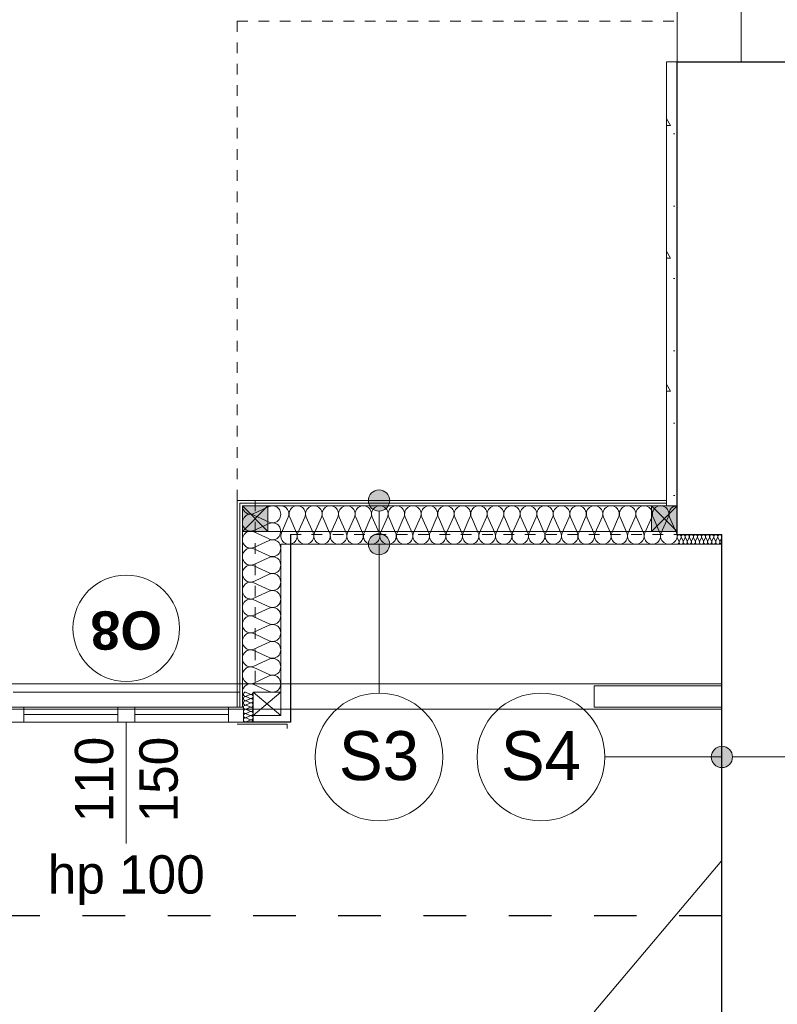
# Model space of a CAD drawing. Extents: x -251948 to -68259, y 37284 to 119967.
# Tile 31 of 41: x -91194 to -87639, y 47629 to 52251. Entities that reach past the tile are written whole.
import ezdxf

# ---------------------------------------------------------------- set-up
doc = ezdxf.new("R2010")
doc.units = 0
doc.header["$MEASUREMENT"] = 0
doc.linetypes.add('Hidden Line', pattern=[100, 50, -50])
doc.linetypes.add('Przerywana', pattern=[400, 200, -200])
for name, color, linetype in [('Arch ocieplenie', 7, 'Continuous'), ('Arch opisy', 7, 'Continuous'), ('Arch ściany działowe', 7, 'Continuous')]:
    doc.layers.add(name, color=color, linetype=linetype)
for name, color, linetype, lineweight in [('Arch ocieplenie_Nr_Pióra__21', 7, 'Continuous', 13), ('Arch opisy okien_Nr_Pióra__21', 7, 'Continuous', 13), ('Arch opisy_Nr_Pióra__1', 7, 'Continuous', 25), ('Arch opisy_Nr_Pióra__21', 7, 'Continuous', 13), ('Arch ściany działowe_Nr_Pióra__5', 7, 'Continuous', 13), ('INWENT DACH_Nr_Pióra__21', 7, 'Continuous', 13), ('INWENT OPISY_Nr_Pióra__21', 7, 'Continuous', 13), ('INWENT. OKNA_Nr_Pióra__21', 7, 'Continuous', 13), ('INWENT.ŚCIANY_Nr_Pióra__1', 7, 'Continuous', 25), ('INWENT.ŚCIANY_Nr_Pióra__20', 1, 'Continuous', 20), ('Istniejące schody_Nr_Pióra__21', 7, 'Continuous', 13)]:
    doc.layers.add(name, color=color, linetype=linetype, lineweight=lineweight)
for name, color, linetype, lineweight, true_color in [('Arch ocieplenie_Nr_Pióra__24', 7, 'Continuous', 13, 0x029e21), ('Arch okna_Nr_Pióra__82', 7, 'Continuous', 20, 0xaaaaaa), ('INWENT.ŚCIANY_Nr_Pióra__2', 7, 'Continuous', 13, 0x7f7f7f), ('Inwentaryzacja Konst._Nr_Pióra__3', 7, 'Continuous', 20, 0xff6600)]:
    doc.layers.add(name, color=color, linetype=linetype, lineweight=lineweight, true_color=true_color)
doc.styles.add('GENERATED_STYLE_3', font='txt')
doc.styles.add('GENERATED_STYLE_5', font='txt')
doc.styles.add('GENERATED_STYLE_6', font='arialbd.ttf')

# ---------------------------------------------------------------- blocks, each defined once
blk = doc.blocks.new('Ściana_33', base_point=(-88108.7, 49968.6))
at = {"layer": 'Arch ocieplenie_Nr_Pióra__21', "linetype": 'Continuous'}
h = blk.add_hatch(dxfattribs=at)
h.set_pattern_fill('STRUCTURAL_CONCRETE', color=256, style=0, pattern_type=2)
h.set_pattern_definition([(0, (0, 0), (0, 623.5383), [60, -300]), (0, (180, 311.8), (0, 623.5383), [60, -300]), (60, (0, 0), (-540, 311.769), [60, -300]), (60, (360, 0), (-540, 311.769), [60, -300]), (120, (60, 0), (540, 311.769), [60, -300]), (120, (420, 0), (540, 311.769), [60, -300]), (0, (0, 60), (0, 120), [0, -120, 0, -180]), (45, (60, 60), (-84.85282, 84.85282), [0, -90, 0, -150])])
h.paths.add_polyline_path([(-88108.7, 49968.6), (-88108.7, 52053.6), (-88158.7, 52053.6), (-88158.7, 49968.6)], flags=0)
for p, q in [((-88108.7, 52053.6), (-88158.7, 52053.6)), ((-88158.7, 52053.6), (-88158.7, 49968.6)), ((-88108.7, 49968.6), (-88108.7, 52053.6)), ((-88158.7, 49968.6), (-88108.7, 49968.6))]:
    blk.add_line(p, q, dxfattribs=at)
blk = doc.blocks.new('Ściana_125', base_point=(-90173.7, 49993.6))
at = {"layer": 'Arch ściany działowe_Nr_Pióra__5', "linetype": 'Continuous'}
for p, q in [((-90173.7, 49993.6), (-90173.7, 49023.6)), ((-90161.2, 49023.6), (-90161.2, 49981.1)), ((-90173.7, 49023.6), (-90161.2, 49023.6))]:
    blk.add_line(p, q, dxfattribs=at)
blk = doc.blocks.new('Ściana_126', base_point=(-90161.2, 49981.1))
at = {"layer": 'Arch ściany działowe_Nr_Pióra__5', "linetype": 'Continuous'}
for p, q in [((-90161.2, 49981.1), (-90161.2, 49023.6)), ((-90148.7, 49023.6), (-90148.7, 49968.6)), ((-90161.2, 49023.6), (-90148.7, 49023.6))]:
    blk.add_line(p, q, dxfattribs=at)
blk = doc.blocks.new('Ściana_185', base_point=(-88158.7, 49993.6))
at = {"layer": 'Arch ściany działowe_Nr_Pióra__5', "linetype": 'Continuous'}
for p, q in [((-88158.7, 49993.6), (-90173.7, 49993.6)), ((-90161.2, 49981.1), (-88158.7, 49981.1)), ((-88158.7, 49981.1), (-88158.7, 49993.6))]:
    blk.add_line(p, q, dxfattribs=at)
blk = doc.blocks.new('Ściana_186', base_point=(-88158.7, 49981.1))
at = {"layer": 'Arch ściany działowe_Nr_Pióra__5', "linetype": 'Continuous'}
for p, q in [((-88158.7, 49981.1), (-90161.2, 49981.1)), ((-90148.7, 49968.6), (-88158.7, 49968.6)), ((-88158.7, 49968.6), (-88158.7, 49981.1))]:
    blk.add_line(p, q, dxfattribs=at)
blk = doc.blocks.new('Izolacja cieplna 14_98', base_point=(-90148.7, 49093.6))
at = {"layer": 'Arch ocieplenie_Nr_Pióra__24', "linetype": 'Continuous'}
for p, q in [((-90095.1, 49932.2), (-90022.4, 49965.3)), ((-90022.4, 49892.4), (-90095.1, 49925.5)), ((-90095.1, 49852.6), (-90022.4, 49885.7)), ((-90022.4, 49812.9), (-90095.1, 49845.9)), ((-90095.1, 49773.1), (-90022.4, 49806.2)), ((-90022.4, 49733.3), (-90095.1, 49766.4)), ((-90095.1, 49693.5), (-90022.4, 49726.6)), ((-90022.4, 49653.8), (-90095.1, 49686.9)), ((-90095.1, 49614), (-90022.4, 49647.1)), ((-90022.4, 49574.2), (-90095.1, 49607.3)), ((-90095.1, 49534.4), (-90022.4, 49567.5)), ((-90022.4, 49494.7), (-90095.1, 49527.8)), ((-90095.1, 49454.9), (-90022.4, 49488)), ((-90022.4, 49415.1), (-90095.1, 49448.2)), ((-90095.1, 49375.4), (-90022.4, 49408.4)), ((-90022.4, 49335.6), (-90095.1, 49368.7)), ((-90095.1, 49295.8), (-90022.4, 49328.9)), ((-90022.4, 49256), (-90095.1, 49289.1)), ((-90095.1, 49216.3), (-90022.4, 49249.4)), ((-90022.4, 49176.5), (-90095.1, 49209.6)), ((-90095.1, 49136.7), (-90022.4, 49169.8)), ((-90022.4, 49096.9), (-90095.1, 49130))]:
    blk.add_line(p, q, dxfattribs=at)
for centre, start_param, end_param in [((-90110.5, 49968.6), 1.570796, 3.554385), ((-90007, 49928.8), 2.728799, 6.695979), ((-90110.5, 49889.1), 5.870392, 9.837571), ((-90007, 49849.3), 2.728799, 6.695979), ((-90110.5, 49809.5), 5.870392, 9.837571), ((-90007, 49769.7), 2.728799, 6.695979), ((-90110.5, 49730), 5.870392, 9.837571), ((-90007, 49690.2), 2.728799, 6.695979), ((-90110.5, 49650.4), 5.870392, 9.837571), ((-90007, 49610.6), 2.728799, 6.695979), ((-90110.5, 49570.9), 5.870392, 9.837571), ((-90007, 49531.1), 2.728799, 6.695979), ((-90110.5, 49491.3), 5.870392, 9.837571), ((-90007, 49451.6), 2.728799, 6.695979), ((-90110.5, 49411.8), 5.870392, 9.837571), ((-90007, 49372), 2.728799, 6.695979), ((-90110.5, 49332.2), 5.870392, 9.837571), ((-90007, 49292.5), 2.728799, 6.695979), ((-90110.5, 49252.7), 5.870392, 9.837571), ((-90007, 49212.9), 2.728799, 6.695979), ((-90110.5, 49173.1), 5.870392, 9.837571), ((-90110.5, 49093.6), 5.870392, 7.853982), ((-90007, 49133.4), 2.728799, 6.695979)]:
    blk.add_ellipse(centre, major_axis=(0, 39.8), ratio=0.96252, start_param=start_param, end_param=end_param, dxfattribs=at)
blk = doc.blocks.new('Izolacja cieplna 14_99', base_point=(-90098.7, 48953.6))
at = {"layer": 'Arch ocieplenie_Nr_Pióra__24', "linetype": 'Continuous'}
for p, q in [((-90112.1, 49084.4), (-90130.3, 49092.8)), ((-90130.3, 49074.4), (-90112.1, 49082.8)), ((-90112.1, 49064.4), (-90130.3, 49072.8)), ((-90130.3, 49054.4), (-90112.1, 49062.8)), ((-90112.1, 49044.4), (-90130.3, 49052.8)), ((-90130.3, 49034.4), (-90112.1, 49042.8)), ((-90112.1, 49024.4), (-90130.3, 49032.8)), ((-90130.3, 49014.4), (-90112.1, 49022.8)), ((-90112.1, 49004.4), (-90130.3, 49012.8)), ((-90130.3, 48994.4), (-90112.1, 49002.8)), ((-90112.1, 48984.4), (-90130.3, 48992.8)), ((-90130.3, 48974.4), (-90112.1, 48982.8)), ((-90112.1, 48964.4), (-90130.3, 48972.8)), ((-90130.3, 48954.4), (-90112.1, 48962.8))]:
    blk.add_line(p, q, dxfattribs=at)
for centre, start_param, end_param in [((-90134.2, 49083.6), 5.870392, 9.837571), ((-90108.3, 49093.6), 2.7288, 4.712389), ((-90134.2, 49063.6), 5.870392, 9.837571), ((-90134.2, 49043.6), 5.870392, 9.837571), ((-90108.3, 49073.6), 2.7288, 6.695979), ((-90108.3, 49053.6), 2.7288, 6.695979), ((-90108.3, 49033.6), 2.7288, 6.695979), ((-90134.2, 49023.6), 5.870392, 9.837571), ((-90134.2, 49003.6), 5.870392, 9.837571), ((-90134.2, 48983.6), 5.870392, 9.837571), ((-90108.3, 49013.6), 2.7288, 6.695979), ((-90108.3, 48993.6), 2.7288, 6.695979), ((-90134.2, 48963.6), 5.870392, 9.837571), ((-90108.3, 48973.6), 2.7288, 6.695979), ((-90108.3, 48953.6), 4.712389, 6.695979)]:
    blk.add_ellipse(centre, major_axis=(0, 10), ratio=0.957061, start_param=start_param, end_param=end_param, dxfattribs=at)
blk = doc.blocks.new('Izolacja cieplna 14_126', base_point=(-89968.7, 49968.6))
at = {"layer": 'Arch ocieplenie_Nr_Pióra__24', "linetype": 'Continuous'}
for p, q in [((-89965.5, 49842.2), (-89933.2, 49915)), ((-89926.7, 49915), (-89894.5, 49842.2)), ((-89888, 49842.2), (-89855.7, 49915)), ((-89849.2, 49915), (-89817, 49842.2)), ((-89810.5, 49842.2), (-89778.2, 49915)), ((-89771.7, 49915), (-89739.5, 49842.2)), ((-89733, 49842.2), (-89700.7, 49915)), ((-89694.2, 49915), (-89662, 49842.2)), ((-89655.5, 49842.2), (-89623.2, 49915)), ((-89616.7, 49915), (-89584.5, 49842.2)), ((-89578, 49842.2), (-89545.7, 49915)), ((-89539.2, 49915), (-89507, 49842.2)), ((-89500.5, 49842.2), (-89468.2, 49915)), ((-89461.7, 49915), (-89429.5, 49842.2)), ((-89423, 49842.2), (-89390.7, 49915)), ((-89384.2, 49915), (-89352, 49842.2)), ((-89345.5, 49842.2), (-89313.2, 49915)), ((-89306.7, 49915), (-89274.5, 49842.2)), ((-89268, 49842.2), (-89235.7, 49915)), ((-89229.2, 49915), (-89197, 49842.2)), ((-89190.5, 49842.2), (-89158.2, 49915)), ((-89151.7, 49915), (-89119.5, 49842.2)), ((-89113, 49842.2), (-89080.7, 49915)), ((-89074.2, 49915), (-89042, 49842.2)), ((-89035.5, 49842.2), (-89003.2, 49915)), ((-88996.7, 49915), (-88964.5, 49842.2)), ((-88958, 49842.2), (-88925.7, 49915)), ((-88919.2, 49915), (-88887, 49842.2)), ((-88880.5, 49842.2), (-88848.2, 49915)), ((-88841.7, 49915), (-88809.5, 49842.2)), ((-88803, 49842.2), (-88770.7, 49915)), ((-88764.2, 49915), (-88732, 49842.2)), ((-88725.5, 49842.2), (-88693.2, 49915)), ((-88686.7, 49915), (-88654.5, 49842.2)), ((-88648, 49842.2), (-88615.7, 49915)), ((-88609.2, 49915), (-88577, 49842.2)), ((-88570.5, 49842.2), (-88538.2, 49915)), ((-88531.7, 49915), (-88499.5, 49842.2)), ((-88493, 49842.2), (-88460.7, 49915)), ((-88454.2, 49915), (-88422, 49842.2)), ((-88415.5, 49842.2), (-88383.2, 49915)), ((-88376.7, 49915), (-88344.5, 49842.2)), ((-88338, 49842.2), (-88305.7, 49915)), ((-88299.2, 49915), (-88267, 49842.2)), ((-88260.5, 49842.2), (-88228.2, 49915)), ((-88221.7, 49915), (-88189.5, 49842.2)), ((-88183, 49842.2), (-88150.7, 49915)), ((-88144.2, 49915), (-88112, 49842.2))]:
    blk.add_line(p, q, dxfattribs=at)
for centre, start_param, end_param in [((-89968.7, 49930.3), 5.870392, 7.853982), ((-89891.2, 49930.3), 5.870392, 9.837571), ((-89813.7, 49930.3), 5.870392, 9.837571), ((-89736.2, 49930.3), 5.870392, 9.837571), ((-89658.7, 49930.3), 5.870392, 9.837571), ((-89581.2, 49930.3), 5.870392, 9.837571), ((-89503.7, 49930.3), 5.870392, 9.837571), ((-89426.2, 49930.3), 5.870392, 9.837571), ((-89348.7, 49930.3), 5.870392, 9.837571), ((-89271.2, 49930.3), 5.870392, 9.837571), ((-89193.7, 49930.3), 5.870392, 9.837571), ((-89116.2, 49930.3), 5.870392, 9.837571), ((-89038.7, 49930.3), 5.870392, 9.837571), ((-88961.2, 49930.3), 5.870392, 9.837571), ((-88883.7, 49930.3), 5.870392, 9.837571), ((-88806.2, 49930.3), 5.870392, 9.837571), ((-88728.7, 49930.3), 5.870392, 9.837571), ((-88651.2, 49930.3), 5.870392, 9.837571), ((-88573.7, 49930.3), 5.870392, 9.837571), ((-88496.2, 49930.3), 5.870392, 9.837571), ((-88418.7, 49930.3), 5.870392, 9.837571), ((-88341.2, 49930.3), 5.870392, 9.837571), ((-88263.7, 49930.3), 5.870392, 9.837571), ((-88186.2, 49930.3), 5.870392, 9.837571), ((-88108.7, 49930.3), 1.570796, 3.554385), ((-89930, 49826.9), 2.728799, 6.695979), ((-89852.5, 49826.9), 2.728799, 6.695979), ((-89775, 49826.9), 2.728799, 6.695979), ((-89697.5, 49826.9), 2.728799, 6.695979), ((-89620, 49826.9), 2.728799, 6.695979), ((-89542.5, 49826.9), 2.728799, 6.695979), ((-89465, 49826.9), 2.728799, 6.695979), ((-89387.5, 49826.9), 2.728799, 6.695979), ((-89310, 49826.9), 2.728799, 6.695979), ((-89232.5, 49826.9), 2.728799, 6.695979), ((-89155, 49826.9), 2.728799, 6.695979), ((-89077.5, 49826.9), 2.728799, 6.695979), ((-89000, 49826.9), 2.728799, 6.695979), ((-88922.5, 49826.9), 2.728799, 6.695979), ((-88845, 49826.9), 2.728799, 6.695979), ((-88767.5, 49826.9), 2.728799, 6.695979), ((-88690, 49826.9), 2.728799, 6.695979), ((-88612.5, 49826.9), 2.728799, 6.695979), ((-88535, 49826.9), 2.728799, 6.695979), ((-88457.5, 49826.9), 2.728799, 6.695979), ((-88380, 49826.9), 2.728799, 6.695979), ((-88302.5, 49826.9), 2.728799, 6.695979), ((-88225, 49826.9), 2.728799, 6.695979), ((-88147.5, 49826.9), 2.728799, 6.695979)]:
    blk.add_ellipse(centre, major_axis=(38.7, 0), ratio=0.987924, start_param=start_param, end_param=end_param, dxfattribs=at)
blk = doc.blocks.new('Izolacja cieplna 14_127', base_point=(-88108.7, 49788.6))
at = {"layer": 'Arch ocieplenie_Nr_Pióra__24', "linetype": 'Continuous'}
for p, q in [((-88107.9, 49820.2), (-88100, 49802)), ((-88098.4, 49802), (-88090.4, 49820.2)), ((-88088.8, 49820.2), (-88080.9, 49802)), ((-88079.3, 49802), (-88071.4, 49820.2)), ((-88069.8, 49820.2), (-88061.8, 49802)), ((-88060.2, 49802), (-88052.3, 49820.2)), ((-88050.7, 49820.2), (-88042.7, 49802)), ((-88041.1, 49802), (-88033.2, 49820.2)), ((-88031.6, 49820.2), (-88023.6, 49802)), ((-88022, 49802), (-88014.1, 49820.2)), ((-88012.5, 49820.2), (-88004.5, 49802)), ((-88002.9, 49802), (-87995, 49820.2)), ((-87993.4, 49820.2), (-87985.4, 49802)), ((-87983.8, 49802), (-87975.9, 49820.2)), ((-87974.3, 49820.2), (-87966.4, 49802)), ((-87964.8, 49802), (-87956.8, 49820.2)), ((-87955.2, 49820.2), (-87947.3, 49802)), ((-87945.7, 49802), (-87937.7, 49820.2)), ((-87936.1, 49820.2), (-87928.2, 49802)), ((-87926.6, 49802), (-87918.6, 49820.2)), ((-87917, 49820.2), (-87909.1, 49802)), ((-87907.5, 49802), (-87899.5, 49820.2))]:
    blk.add_line(p, q, dxfattribs=at)
for centre, start_param, end_param in [((-88099.2, 49824), 4.299595, 8.266775), ((-88080.1, 49824), 4.299595, 8.266775), ((-88061, 49824), 4.299595, 8.266775), ((-88041.9, 49824), 4.299595, 8.266775), ((-88022.8, 49824), 4.299595, 8.266775), ((-88003.7, 49824), 4.299595, 8.266775), ((-87984.6, 49824), 4.299595, 8.266775), ((-87965.6, 49824), 4.299595, 8.266775), ((-87946.5, 49824), 4.299595, 8.266775), ((-87927.4, 49824), 4.299595, 8.266775), ((-87908.3, 49824), 4.299595, 8.266775), ((-88108.7, 49798.2), 3.141593, 5.125182), ((-88089.6, 49798.2), 1.158004, 5.125183), ((-88070.6, 49798.2), 1.158004, 5.125183), ((-88051.5, 49798.2), 1.158004, 5.125183), ((-88032.4, 49798.2), 1.158004, 5.125183), ((-88013.3, 49798.2), 1.158004, 5.125183), ((-87994.2, 49798.2), 1.158004, 5.125183), ((-87975.1, 49798.2), 1.158004, 5.125183), ((-87956, 49798.2), 1.158004, 5.125183), ((-87936.9, 49798.2), 1.158004, 5.125183), ((-87917.8, 49798.2), 1.158004, 5.125183), ((-87898.7, 49798.2), 1.158004, 3.141593)]:
    blk.add_ellipse(centre, major_axis=(0, 9.57), ratio=0.997382, start_param=start_param, end_param=end_param, dxfattribs=at)
blk = doc.blocks.new('Linia_28', base_point=(-87298.7, 48789.6))
at = {"layer": 'Arch opisy_Nr_Pióra__21', "linetype": 'Continuous'}
for points in [[(-87848.7, 48789.6), (-87852.5, 48808.8), (-87863.4, 48825), (-87879.6, 48835.8), (-87898.7, 48839.6), (-87917.9, 48835.8), (-87934.1, 48825), (-87944.9, 48808.8), (-87948.7, 48789.6), (-87944.9, 48770.5), (-87934.1, 48754.3), (-87917.9, 48743.4), (-87898.7, 48739.6), (-87879.6, 48743.4), (-87863.4, 48754.3), (-87852.5, 48770.5)], [(-87248.7, 48789.6), (-87252.5, 48808.8), (-87263.4, 48825), (-87279.6, 48835.8), (-87298.7, 48839.6), (-87317.9, 48835.8), (-87334.1, 48825), (-87344.9, 48808.8), (-87348.7, 48789.6), (-87344.9, 48770.5), (-87334.1, 48754.3), (-87317.9, 48743.4), (-87298.7, 48739.6), (-87279.6, 48743.4), (-87263.4, 48754.3), (-87252.5, 48770.5)]]:
    blk.add_hatch(color=256, dxfattribs=at).paths.add_polyline_path(points, flags=0)
blk.add_line((-87348.7, 48789.6), (-87848.7, 48789.6), dxfattribs=at)
for centre in [(-87898.7, 48789.6), (-87298.7, 48789.6)]:
    blk.add_circle(centre, 50, dxfattribs=at)
blk = doc.blocks.new('Linia_29', base_point=(-87898.7, 48789.6))
at = {"layer": 'Arch opisy_Nr_Pióra__21', "linetype": 'Continuous'}
blk.add_line((-87898.7, 48789.6), (-88447.7, 48789.6), dxfattribs=at)
blk.add_circle((-88747.7, 48789.6), 300, dxfattribs=at)
blk = doc.blocks.new('Linia_46', base_point=(-89507.6, 49993.6))
at = {"layer": 'Arch opisy_Nr_Pióra__21', "linetype": 'Continuous'}
for points in [[(-89457.6, 49993.6), (-89461.4, 50012.7), (-89472.3, 50029), (-89488.5, 50039.8), (-89507.6, 50043.6), (-89526.7, 50039.8), (-89543, 50029), (-89553.8, 50012.7), (-89557.6, 49993.6), (-89553.8, 49974.5), (-89543, 49958.2), (-89526.7, 49947.4), (-89507.6, 49943.6), (-89488.5, 49947.4), (-89472.3, 49958.2), (-89461.4, 49974.5)], [(-89457.6, 49788.6), (-89461.4, 49807.7), (-89472.3, 49824), (-89488.5, 49834.8), (-89507.6, 49838.6), (-89526.7, 49834.8), (-89543, 49824), (-89553.8, 49807.7), (-89557.6, 49788.6), (-89553.8, 49769.5), (-89543, 49753.2), (-89526.7, 49742.4), (-89507.6, 49738.6), (-89488.5, 49742.4), (-89472.3, 49753.2), (-89461.4, 49769.5)]]:
    blk.add_hatch(color=256, dxfattribs=at).paths.add_polyline_path(points, flags=0)
blk.add_line((-89507.6, 49943.6), (-89507.6, 49838.6), dxfattribs=at)
for centre in [(-89507.6, 49993.6), (-89507.6, 49788.6)]:
    blk.add_circle(centre, 50, dxfattribs=at)
blk = doc.blocks.new('Linia_47', base_point=(-89507.6, 49788.6))
at = {"layer": 'Arch opisy_Nr_Pióra__21', "linetype": 'Continuous'}
blk.add_line((-89507.6, 49788.6), (-89507.6, 49089.6), dxfattribs=at)
blk.add_circle((-89507.6, 48789.6), 300, dxfattribs=at)

msp = doc.modelspace()

# ---------------------------------------------------------------- hatches: boundary and pattern name
at = {"layer": 'Arch okna_Nr_Pióra__82', "linetype": 'Continuous'}
for points in [[(-90148.74, 49848.6), (-90028.74, 49848.6), (-90028.74, 49968.6), (-90148.74, 49968.6)], [(-88228.74, 49848.6), (-88108.74, 49848.6), (-88108.74, 49968.6), (-88228.74, 49968.6)]]:
    msp.add_hatch(color=256, dxfattribs=at).paths.add_polyline_path(points, flags=0)

# ---------------------------------------------------------------- linework, layer by layer
at = {"layer": 'Arch ocieplenie_Nr_Pióra__24', "linetype": 'Continuous'}
for p, q in [((-89968.74, 49093.6), (-89968.74, 49788.6)), ((-89968.74, 49788.6), (-87898.74, 49788.6)), ((-90098.74, 48953.6), (-90098.74, 48983.6))]:
    msp.add_line(p, q, dxfattribs=at)
at = {"layer": 'Arch opisy okien_Nr_Pióra__21', "linetype": 'Continuous'}
msp.add_circle((-90693.74, 49393.6), 250, dxfattribs=at)
at = {"layer": 'INWENT DACH_Nr_Pióra__21', "linetype": 'Hidden Line'}
for p, q in [((-90173.74, 49993.6), (-90173.74, 52243.6)), ((-90173.74, 52243.6), (-88108.74, 52243.6))]:
    msp.add_line(p, q, dxfattribs=at)
at = {"layer": 'INWENT DACH_Nr_Pióra__21', "linetype": 'Continuous'}
msp.add_line((-87898.74, 48303.6), (-88498.74, 47593.6), dxfattribs=at)
at = {"layer": 'INWENT OPISY_Nr_Pióra__21', "linetype": 'Continuous'}
msp.add_line((-90693.74, 48953.6), (-90693.74, 48383.6), dxfattribs=at)
at = {"layer": 'INWENT. OKNA_Nr_Pióra__21', "linetype": 'Continuous'}
for p, q in [((-90163.74, 49093.6), (-91223.74, 49093.6)), ((-89968.74, 48983.6), (-90098.74, 49093.6)), ((-89968.74, 49093.6), (-90098.74, 48983.6)), ((-90098.74, 49093.6), (-89968.74, 49093.6)), ((-90098.74, 48983.6), (-90098.74, 49093.6)), ((-89968.74, 49093.6), (-89968.74, 48983.6)), ((-91243.74, 49023.6), (-90143.74, 49023.6)), ((-91173.74, 48953.6), (-91173.74, 49023.6)), ((-90733.74, 48953.6), (-90733.74, 49023.6)), ((-90653.74, 48953.6), (-90653.74, 49023.6)), ((-90213.74, 48953.6), (-90213.74, 49023.6)), ((-90143.74, 48953.6), (-90143.74, 49023.6)), ((-90143.74, 48953.6), (-91243.74, 48953.6)), ((-90733.74, 48988.6), (-91173.74, 48988.6)), ((-90213.74, 48988.6), (-90653.74, 48988.6)), ((-89968.74, 48983.6), (-90098.74, 48983.6))]:
    msp.add_line(p, q, dxfattribs=at)
at = {"layer": 'INWENT.ŚCIANY_Nr_Pióra__1', "linetype": 'Continuous'}
for p, q in [((-88108.74, 49833.6), (-88108.74, 52053.6)), ((-88108.74, 52053.6), (-87478.74, 52053.6)), ((-89923.74, 49833.6), (-89923.74, 48953.6)), ((-88108.74, 49833.6), (-87898.74, 49833.6)), ((-87898.74, 47593.6), (-87898.74, 49833.6)), ((-89923.74, 48953.6), (-90143.74, 48953.6))]:
    msp.add_line(p, q, dxfattribs=at)
at = {"layer": 'INWENT.ŚCIANY_Nr_Pióra__1', "linetype": 'Przerywana'}
msp.add_line((-87898.74, 48043.6), (-100038.74, 48043.6), dxfattribs=at)
at = {"layer": 'INWENT.ŚCIANY_Nr_Pióra__2', "linetype": 'Hidden Line'}
for p, q in [((-90088.74, 49993.6), (-90088.74, 49093.6)), ((-89923.74, 49833.6), (-88108.74, 49833.6))]:
    msp.add_line(p, q, dxfattribs=at)
at = {"layer": 'INWENT.ŚCIANY_Nr_Pióra__20', "linetype": 'Continuous'}
for p, q in [((-90173.74, 48943.6), (-89938.74, 48943.6)), ((-89938.74, 48943.6), (-89938.74, 48923.6))]:
    msp.add_line(p, q, dxfattribs=at)
at = {"layer": 'Inwentaryzacja Konst._Nr_Pióra__3', "linetype": 'Continuous'}
for p, q in [((-90148.74, 49968.6), (-88108.74, 49968.6)), ((-90148.74, 49848.6), (-90148.74, 49968.6)), ((-90148.74, 49968.6), (-90028.74, 49968.6)), ((-90148.74, 49848.6), (-90028.74, 49968.6)), ((-90028.74, 49848.6), (-90148.74, 49968.6)), ((-90028.74, 49968.6), (-90028.74, 49848.6)), ((-88228.74, 49848.6), (-88228.74, 49968.6)), ((-88228.74, 49968.6), (-88108.74, 49968.6)), ((-88228.74, 49848.6), (-88108.74, 49968.6)), ((-88108.74, 49848.6), (-88228.74, 49968.6)), ((-88108.74, 49968.6), (-88108.74, 49848.6)), ((-88108.74, 49848.6), (-90148.74, 49848.6)), ((-90028.74, 49848.6), (-90148.74, 49848.6)), ((-88108.74, 49848.6), (-88228.74, 49848.6))]:
    msp.add_line(p, q, dxfattribs=at)
at = {"layer": 'Inwentaryzacja Konst._Nr_Pióra__3', "color": 2}
msp.add_lwpolyline([(-125499.06, 49013.6), (-87898.74, 49013.6), (-87898.74, 49133.6), (-125499.06, 49133.6)], close=True, dxfattribs=at)
at = {"layer": 'Inwentaryzacja Konst._Nr_Pióra__3', "color": 1}
msp.add_lwpolyline([(-88498.74, 49123.6), (-87898.74, 49123.6), (-87898.74, 49023.6), (-88498.74, 49023.6)], close=True, dxfattribs=at)
at = {"layer": 'Istniejące schody_Nr_Pióra__21', "linetype": 'Continuous'}
for p, q in [((-88108.74, 53533.6), (-88108.74, 52053.6)), ((-87808.74, 53533.6), (-87808.74, 52053.6))]:
    msp.add_line(p, q, dxfattribs=at)

# ---------------------------------------------------------------- block references
at = {"layer": 'Arch ocieplenie'}
msp.add_blockref('Ściana_33', (-88108.74, 49968.6), dxfattribs=at)
at = {"layer": 'Arch ocieplenie', "color": 104, "linetype": 'Continuous', "lineweight": 20, "true_color": 0x029e21}
for name, p in [('Izolacja cieplna 14_98', (-90148.74, 49093.6)), ('Izolacja cieplna 14_126', (-89968.74, 49968.6)), ('Izolacja cieplna 14_127', (-88108.74, 49788.6)), ('Izolacja cieplna 14_99', (-90098.74, 48953.6))]:
    msp.add_blockref(name, p, dxfattribs=at)
at = {"layer": 'Arch opisy', "linetype": 'Continuous'}
for name, p in [('Linia_46', (-89507.61, 49993.6)), ('Linia_47', (-89507.61, 49788.6)), ('Linia_29', (-87898.74, 48789.64)), ('Linia_28', (-87298.74, 48789.64))]:
    msp.add_blockref(name, p, dxfattribs=at)
at = {"layer": 'Arch ściany działowe'}
for name, p in [('Ściana_125', (-90173.74, 49993.6)), ('Ściana_185', (-88158.74, 49993.6)), ('Ściana_126', (-90161.24, 49981.1)), ('Ściana_186', (-88158.74, 49981.1))]:
    msp.add_blockref(name, p, dxfattribs=at)

# ---------------------------------------------------------------- texts
at = {"layer": 'Arch opisy okien_Nr_Pióra__21', "linetype": 'Continuous', "insert": (-90693.74, 49293.32), "char_height": 180, "attachment_point": 2, "rotation": 180, "style": 'GENERATED_STYLE_6'}
msp.add_mtext('{O8}', dxfattribs=at)
at = {"layer": 'Arch opisy_Nr_Pióra__1', "linetype": 'Continuous', "char_height": 230, "attachment_point": 2, "style": 'GENERATED_STYLE_3'}
for s, insert in [('{S3}', (-89507.61, 48911.02)), ('{S4}', (-88747.7, 48911.02))]:
    msp.add_mtext(s, dxfattribs=dict(at, insert=insert))
at = {"layer": 'INWENT OPISY_Nr_Pióra__21', "linetype": 'Continuous', "insert": (-90934.94, 48683.6), "char_height": 180, "width": 1346.3341, "attachment_point": 2, "rotation": 90, "line_spacing_factor": 1.008452, "style": 'GENERATED_STYLE_5'}
msp.add_mtext('{110\\P150}', dxfattribs=at)
at = {"layer": 'INWENT OPISY_Nr_Pióra__21', "linetype": 'Continuous', "insert": (-90693.74, 48328.33), "char_height": 180, "attachment_point": 2, "style": 'GENERATED_STYLE_5'}
msp.add_mtext('{hp 100}', dxfattribs=at)

doc.saveas('drawing.dxf')
